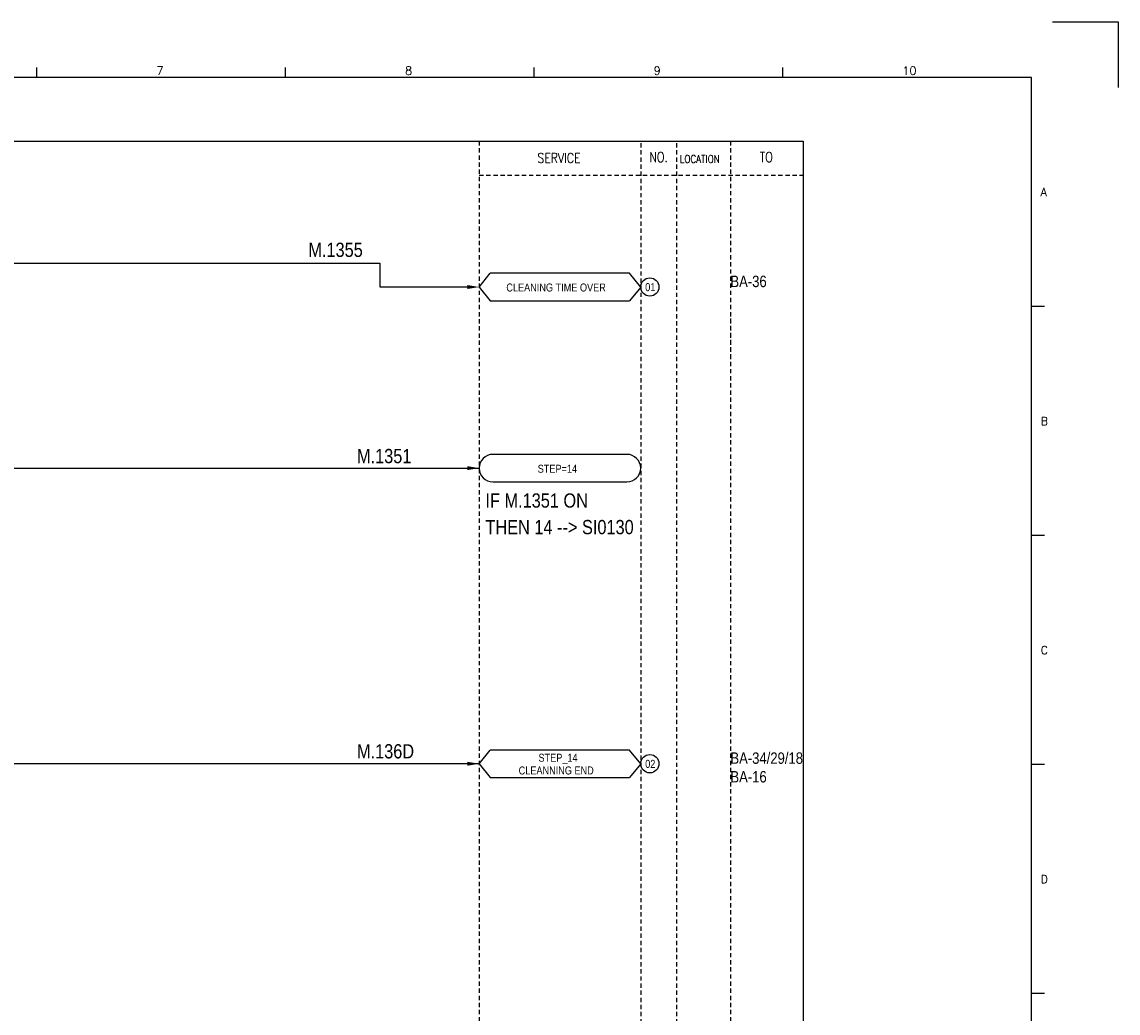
# Model space of a CAD drawing. Extents: x 1510 to 2476, y 390 to 1073.
# Tile 4 of 4: x 2091 to 2476, y 725 to 1073. Entities that reach past the tile are written whole.
import ezdxf
from ezdxf.enums import TextEntityAlignment as Align

# ---------------------------------------------------------------- set-up
doc = ezdxf.new("R2010")
doc.units = 0
doc.header["$MEASUREMENT"] = 0
doc.linetypes.add('HIDDEN', pattern=[4, 1.5, -1, 1.5])
doc.layers.get('0').update_dxf_attribs({"linetype": 'CONTINUOUS'})
doc.layers.get('DEFPOINTS').update_dxf_attribs({"linetype": 'CONTINUOUS'})
for name, color, linetype in [('CON', 4, 'CONTINUOUS'), ('DCS', 7, 'CONTINUOUS'), ('HID', 2, 'HIDDEN'), ('圖框CON', 4, 'CONTINUOUS'), ('框線', 6, 'CONTINUOUS')]:
    doc.layers.add(name, color=color, linetype=linetype)
doc.styles.add('DAYUKP', font='complex', dxfattribs={"bigfont": 'DAYUKP.SHX'})
doc.styles.add('ROMANS', font='romans', dxfattribs={"width": 0.8})
doc.styles.add('style3', font='ARIALN.TTF')

# ---------------------------------------------------------------- blocks, each defined once
blk = doc.blocks.new('LEADER')
at = {"layer": 'CON'}
blk.add_solid([(0.85, -0.57), (0.85, -1.57), (3.85, -1.07)], dxfattribs=at)
blk = doc.blocks.new('1')
at = {"layer": 'DEFPOINTS'}
blk.add_lwpolyline([(2189, 689.33), (2211.97, 689.33), (2211.97, 666.36)], dxfattribs=at)
at = {"layer": '圖框CON'}
for p, q in [((1832.37, 669.85), (1832.37, 673.29)), ((1919.66, 669.85), (1919.66, 673.29)), ((2006.95, 669.85), (2006.95, 673.29)), ((2094.24, 669.85), (2094.24, 673.29)), ((2186.14, 589.41), (2181.53, 589.41)), ((2186.14, 509.01), (2181.53, 509.01)), ((2186.14, 428.61), (2181.53, 428.61)), ((2186.14, 348.2), (2181.53, 348.2))]:
    blk.add_line(p, q, dxfattribs=at)
at = {"layer": '框線'}
for p, q in [((2181.53, 669.81), (1308.62, 669.81)), ((2181.53, 26.6), (2181.53, 669.81))]:
    blk.add_line(p, q, dxfattribs=at)
at = {"style": 'DAYUKP'}
for s, height, p in [('7', 2.87, (1874.39, 670.78)), ('8', 2.87, (1961.68, 670.78)), ('9', 2.87, (2048.97, 670.78)), ('10', 2.871, (2136.26, 670.78))]:
    blk.add_text(s, height=height, dxfattribs=at).set_placement(p)
for s, p in [('A', (2184.79, 629.6)), ('B', (2184.79, 549.2)), ('C', (2184.79, 468.8)), ('D', (2184.79, 388.39))]:
    blk.add_text(s, height=2.87, dxfattribs=at).set_placement(p, align=Align.MIDDLE_LEFT)

msp = doc.modelspace()

# ---------------------------------------------------------------- linework, layer by layer
at = {"layer": 'CON'}
for p, q in [((1966.03, 987.92), (2216.67, 987.92)), ((2216.67, 987.92), (2216.67, 979.63)), ((2216.67, 979.63), (2247.32, 979.63)), ((1958.69, 916.03), (2251.52, 916.03)), ((2251.52, 812.24), (1806.08, 812.24))]:
    msp.add_line(p, q, dxfattribs=at)
at = {"layer": 'CON', "color": 6}
for p, q in [((2251.52, 979.6), (2255.42, 984.41)), ((2304.32, 984.41), (2255.42, 984.41)), ((2308.22, 979.6), (2304.32, 984.41)), ((2251.52, 979.6), (2255.42, 974.78)), ((2308.22, 979.6), (2304.32, 974.78)), ((2255.42, 974.78), (2304.32, 974.78)), ((2303.4, 920.85), (2256.33, 920.85)), ((2256.33, 911.21), (2303.4, 911.21)), ((2251.52, 812.24), (2255.42, 817.06)), ((2304.32, 817.06), (2255.42, 817.06)), ((2308.22, 812.24), (2304.32, 817.06)), ((2251.52, 812.24), (2255.42, 807.43)), ((2308.22, 812.24), (2304.32, 807.43)), ((2255.42, 807.43), (2304.32, 807.43))]:
    msp.add_line(p, q, dxfattribs=at)
at = {"layer": 'CON'}
msp.add_lwpolyline([(1651.27, 1030.8), (2365.27, 1030.8), (2365.27, 531), (1651.27, 531)], close=True, dxfattribs=at)
for centre in [(2311.43, 979.6), (2311.43, 812.24)]:
    msp.add_circle(centre, 3.21, dxfattribs=at)
at = {"layer": 'CON', "color": 6}
for centre, start, end in [((2256.33, 916.03), 90, 270), ((2303.4, 916.03), 270, 90)]:
    msp.add_arc(centre, 4.82, start, end, dxfattribs=at)
at = {"layer": 'HID'}
for p, q in [((2251.52, 1030.8), (2251.52, 531)), ((2308.22, 1030.1), (2308.22, 531)), ((2320.82, 1030.1), (2320.82, 531)), ((2339.72, 1030.8), (2339.72, 531)), ((2251.52, 1018.9), (2365.27, 1018.9)), ((2339.72, 968.5), (2339.72, 955.9))]:
    msp.add_line(p, q, dxfattribs=at)

# ---------------------------------------------------------------- block references
msp.add_blockref('1', (263.83, 383.33))
at = {"layer": 'CON', "xscale": 1.4, "yscale": 1.4, "zscale": 1.4}
for p in [(2246.13, 981.09), (2246.13, 917.52), (2246.13, 813.73)]:
    msp.add_blockref('LEADER', p, dxfattribs=at)

# ---------------------------------------------------------------- texts
at = {"layer": 'CON', "style": 'ROMANS', "width": 0.8}
for s, p in [('NO.', (2314.52, 1025.2)), ('TO', (2352.32, 1025.2)), ('SERVICE', (2279.55, 1024.89))]:
    msp.add_text(s, height=3.5, dxfattribs=at).set_placement(p, align=Align.MIDDLE)
msp.add_text('LOCATION', height=2.8, dxfattribs=at).set_placement((2321.95, 1022.3), align=Align.BOTTOM_LEFT)
at = {"layer": 'CON', "style": 'style3'}
for s, p in [('BA-36', (2339.72, 979.57)), ('BA-34/29/18', (2339.72, 812.22)), ('BA-16', (2339.72, 805.67))]:
    msp.add_text(s, height=4, dxfattribs=at).set_placement(p)
for s, p in [('CLEANING TIME OVER', (2261.06, 977.19)), ('01', (2309.81, 977.32)), ('STEP=14', (2272.07, 913.56)), ('STEP_14', (2272.34, 812.11)), ('02', (2309.81, 809.96)), (' CLEANNING END', (2264.49, 807.64))]:
    msp.add_text(s, height=2.8, dxfattribs=at).set_placement(p, align=Align.BOTTOM_LEFT)
at = {"layer": 'DCS', "linetype": 'ByBlock', "style": 'style3'}
for s, p in [('M.1355', (2191.56, 990.16)), ('M.1351', (2208.63, 917.76)), ('IF M.1351 ON', (2253.73, 902.15)), ('THEN 14 --> SI0130', (2253.73, 892.82)), ('M.136D', (2208.63, 814.11))]:
    msp.add_text(s, height=5, dxfattribs=at).set_placement(p)

doc.saveas('drawing.dxf')
